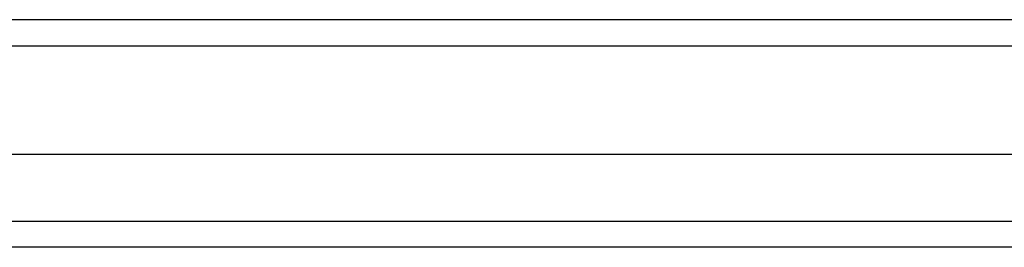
# Model space of a CAD drawing. Header units: inches. Extents: x 16 to 193, y 16 to 114.
# Tile 39 of 87: x 89.663 to 93.413, y 86.887 to 87.753. Entities that reach past the tile are written whole.
import ezdxf

# ---------------------------------------------------------------- set-up
doc = ezdxf.new("R2010")
doc.units = ezdxf.units.IN
doc.header["$MEASUREMENT"] = 0
doc.layers.add('Visible Edges(ANSI)', color=7, linetype='Continuous', lineweight=25)
doc.layers.add('Visible Tangent Edges(ANSI)', color=7, linetype='Continuous', lineweight=25)

msp = doc.modelspace()

# ---------------------------------------------------------------- linework, layer by layer
at = {"layer": 'Visible Edges(ANSI)'}
for p, q in [((115.8141, 87.753), (86.0121, 87.753)), ((86.6218, 87.2412), (115.2045, 87.2412)), ((115.016, 86.8869), (86.8103, 86.8869))]:
    msp.add_line(p, q, dxfattribs=at)
at = {"layer": 'Visible Tangent Edges(ANSI)'}
for p, q in [((86.0121, 87.654), (115.8141, 87.654)), ((86.6803, 86.9859), (115.146, 86.9859))]:
    msp.add_line(p, q, dxfattribs=at)

doc.saveas('drawing.dxf')
